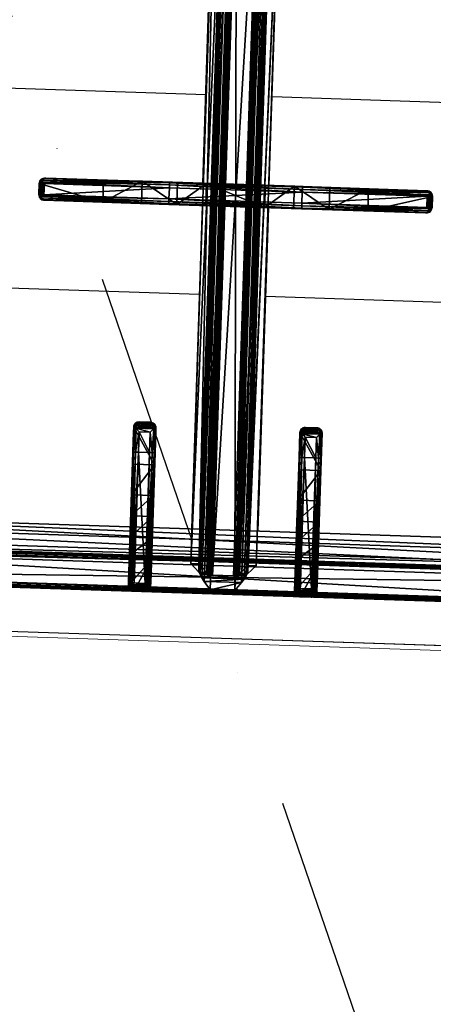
# Model space of a CAD drawing. Header units: millimetres. Extents: x 297264 to 416219, y -77299 to -23696.
# Tile 75 of 187: x 322751 to 322937, y -28784 to -28340. Entities that reach past the tile are written whole.
import ezdxf

# ---------------------------------------------------------------- set-up
doc = ezdxf.new("R2010")
doc.units = ezdxf.units.MM
doc.header["$LTSCALE"] = 2.5
doc.linetypes.add('CONTINUA', pattern=[0])
doc.linetypes.add('DASHDOTX2', pattern=[2, 1, -0.5, 0, -0.5])
doc.layers.add('CKD Equipments', color=252, linetype='Continuous', lineweight=0)
doc.layers.add('HATCH LIGHT', color=250, linetype='Continuous', lineweight=0)
for name, color, linetype in [('CKD-Hood', 1, 'Continuous'), ('IQ_200_3D', 1, 'Continuous'), ('IQ_204_2D', 7, 'CONTINUA'), ('IQ_204_3D', 7, 'Continuous')]:
    doc.layers.add(name, color=color, linetype=linetype)

# ---------------------------------------------------------------- blocks, each defined once
blk = doc.blocks.new('ELECTROLUX-MC7-TOPFYERBRURNERS4')
at = {"layer": 'IQ_200_3D', "invisible_edges": 5}
blk.add_3dface([(800, -80.5, 900), (779.66, -117.26, 900), (779.66, -619.74, 900), (800, -655, 900)], dxfattribs=at)
at = {"layer": 'IQ_204_2D'}
for p, q in [((780, -651.5), (780, -85.5)), ((602.5, -279.74), (597.5, -279.74)), ((597.5, -279.74), (597.5, -280.19)), ((602.5, -280.19), (602.5, -279.74)), ((595, -282.66), (595, -282.24)), ((595, -338.54), (595, -282.66)), ((602.5, -280.19), (597.5, -280.19)), ((602.5, -282.09), (597.5, -282.09)), ((597.5, -282.09), (597.5, -338.49)), ((602.5, -338.49), (602.5, -282.09)), ((605, -282.24), (605, -282.66)), ((605, -282.66), (605, -338.54)), ((703.52, -333.5), (703.52, -328.5)), ((703.52, -328.5), (705.63, -328.5)), ((705.63, -328.5), (705.63, -333.5)), ((708.09, -326), (705.96, -326)), ((717.19, -328.5), (707.98, -328.5)), ((707.98, -333.5), (707.98, -328.5)), ((708.09, -326), (717.24, -326)), ((717.19, -328.5), (717.19, -333.5)), ((778, -328.5), (717.19, -328.5)), ((717.24, -326), (777.53, -326)), ((778, -328.5), (778, -333.5)), ((780, -328.5), (780, -333.5)), ((780, -328.5), (780, -333.5)), ((705.63, -333.5), (703.52, -333.5)), ((705.96, -336), (708.09, -336)), ((707.98, -333.5), (717.19, -333.5)), ((717.24, -336), (708.09, -336)), ((717.19, -333.5), (778, -333.5)), ((777.53, -336), (717.24, -336)), ((595, -398.43), (595, -338.54)), ((597.5, -338.49), (597.5, -398.49)), ((602.5, -338.49), (597.5, -338.49)), ((602.5, -398.49), (602.5, -338.49)), ((605, -338.54), (605, -398.43)), ((595, -353.5), (448.98, -353.5)), ((605, -353.5), (751.02, -353.5)), ((595, -383.5), (448.98, -383.5)), ((605, -383.5), (751.02, -383.5)), ((595, -454.31), (595, -398.43)), ((597.5, -398.49), (597.5, -454.88)), ((602.5, -398.49), (597.5, -398.49)), ((602.5, -454.88), (602.5, -398.49)), ((605, -398.43), (605, -454.31)), ((703.52, -403.5), (703.52, -408.5)), ((705.63, -403.5), (703.52, -403.5)), ((705.63, -408.5), (705.63, -403.5)), ((705.96, -401), (708.09, -401)), ((707.98, -403.5), (717.19, -403.5)), ((707.98, -403.5), (707.98, -408.5)), ((717.24, -401), (708.09, -401)), ((717.19, -403.5), (778, -403.5)), ((717.19, -408.5), (717.19, -403.5)), ((777.53, -401), (717.24, -401)), ((778, -408.5), (778, -403.5)), ((780, -408.5), (780, -403.5)), ((780, -408.5), (780, -403.5)), ((703.52, -408.5), (705.63, -408.5)), ((717.19, -408.5), (707.98, -408.5)), ((778, -408.5), (717.19, -408.5)), ((708.09, -411), (705.96, -411)), ((708.09, -411), (717.24, -411)), ((717.24, -411), (777.53, -411)), ((595, -454.73), (595, -454.31)), ((603.11, -456.68), (596.89, -456.68)), ((602.5, -454.88), (597.5, -454.88)), ((602.5, -456.79), (597.5, -456.79)), ((597.5, -456.79), (597.5, -457.24)), ((602.5, -457.24), (597.5, -457.24)), ((602.5, -457.24), (602.5, -456.79)), ((605, -454.31), (605, -454.73))]:
    blk.add_line(p, q, dxfattribs=at)
blk.add_lwpolyline([(751.02, -112.48), (448.98, -112.48), (448.98, -624.52), (751.02, -624.52)], close=True, dxfattribs=at)
for points in [[(555, -353.5), (555, -222.25, -1), (645, -222.25), (645, -353.5)], [(645, -383.5), (645, -512.25, -1), (555, -512.25), (555, -383.5)]]:
    blk.add_lwpolyline(points, format="xyb", dxfattribs=at)
at = {"layer": 'IQ_204_2D', "extrusion": (0, 0, -1)}
for centre, major_axis, ratio, start_param, end_param in [((597.5, -282.24), (0, 2.5), 0.99863, 4.712389, 6.283185), ((602.5, -282.24), (0, 2.5), 0.99863, 0, 1.570796), ((597.5, -282.66), (2.5, 0), 0.951091, 3.141593, 4.055957), ((602.5, -282.66), (-2.5, 0), 0.951091, 2.227228, 3.141593), ((597.5, -338.54), (2.5, 0), 0.02182, 3.141593, 4.712389), ((602.5, -338.54), (2.5, 0), 0.02182, -1.570796, 0), ((597.5, -398.43), (-2.5, 0), 0.02182, 4.712389, 6.283185), ((602.5, -398.43), (-2.5, 0), 0.02182, 3.141593, 4.712389), ((708.09, -403.5), (1.92, 1.92), 0.8391, 4.014257, 4.690572), ((708.09, -403.5), (0, 2.5), 0.84544, -0.894481, 0), ((708.09, -403.5), (-2.5, 2.5), 0.02182, 4.734206, 5.410521), ((717.24, -403.5), (0, 2.5), 0.02182, 4.712389, 6.283185), ((777.53, -403.5), (0, 2.5), 0.948965, 0, 0.895145), ((708.09, -408.5), (-1.92, 1.92), 0.8391, 4.734206, 5.410521), ((708.09, -408.5), (2.5, 2.5), 0.02182, 4.014257, 4.690572), ((717.24, -408.5), (0, 2.5), 0.02182, 3.141593, 4.712389), ((708.09, -408.5), (0, 2.5), 0.84544, 3.141593, 4.036074), ((777.53, -408.5), (0, 2.5), 0.948965, 2.246448, 3.141593), ((597.5, -454.31), (2.5, 0), 0.951091, 2.227228, 3.141593), ((597.5, -454.73), (0, 2.5), 0.99863, 3.141593, 4.712389), ((597.5, -453.34), (0, 3.44), 0.725954, 3.141593, 3.386992), ((602.5, -454.73), (0, 2.5), 0.99863, 1.570796, 3.141593), ((602.5, -453.34), (0, 3.44), 0.725954, 2.896194, 3.141593), ((602.5, -454.31), (-2.5, 0), 0.951091, 3.141593, 4.055957)]:
    blk.add_ellipse(centre, major_axis=major_axis, ratio=ratio, start_param=start_param, end_param=end_param, dxfattribs=at)
at = {"layer": 'IQ_204_2D'}
for centre, major_axis, ratio, start_param, end_param in [((708.09, -328.5), (1.92, 1.92), 0.8391, 1.592613, 2.268928), ((708.09, -328.5), (0, 2.5), 0.84544, 0, 0.894481), ((708.09, -328.5), (-2.5, 2.5), 0.02182, 0.872665, 1.54898), ((717.24, -328.5), (0, 2.5), 0.02182, 0, 1.570796), ((777.53, -328.5), (0, 2.5), 0.948965, -0.895145, 0), ((708.09, -333.5), (-1.92, 1.92), 0.8391, 0.872665, 1.54898), ((708.09, -333.5), (2.5, 2.5), 0.02182, 1.592613, 2.268928), ((708.09, -333.5), (0, 2.5), 0.84544, 2.247111, 3.141593), ((717.24, -333.5), (0, 2.5), 0.02182, 1.570796, 3.141593), ((777.53, -333.5), (0, 2.5), 0.948965, 3.141593, 4.036737)]:
    blk.add_ellipse(centre, major_axis=major_axis, ratio=ratio, start_param=start_param, end_param=end_param, dxfattribs=at)
for points, knots in [([(597.5, -280.19), (597.36, -280.19), (597.21, -280.21), (596.91, -280.28), (596.75, -280.33), (596.38, -280.49), (596.17, -280.62), (595.97, -280.77)], [0, 0, 0, 0, 0.576945, 0.576945, 1.153889, 1.153889, 2.012527, 2.012527, 2.012527, 2.012527]), ([(595.97, -280.77), (596.08, -280.86), (596.19, -280.96), (596.41, -281.14), (596.52, -281.23), (596.74, -281.42), (596.85, -281.52), (597.06, -281.7), (597.16, -281.8), (597.3, -281.92), (597.35, -281.96), (597.41, -282.01), (597.43, -282.03), (597.45, -282.05), (597.46, -282.06), (597.48, -282.08), (597.48, -282.08), (597.49, -282.08), (597.49, -282.09), (597.49, -282.09), (597.49, -282.09), (597.5, -282.09), (597.5, -282.09), (597.5, -282.09), (597.5, -282.09), (597.5, -282.09), (597.5, -282.09), (597.5, -282.09)], [5.918216, 5.918216, 5.918216, 5.918216, 6.381677, 6.381677, 6.833246, 6.833246, 7.284815, 7.284815, 7.736384, 7.736384, 7.962168, 7.962168, 8.07506, 8.07506, 8.131506, 8.131506, 8.159729, 8.159729, 8.173841, 8.173841, 8.180897, 8.180897, 8.184425, 8.184425, 8.186189, 8.186189, 8.187953, 8.187953, 8.187953, 8.187953]), ([(604.03, -280.77), (603.83, -280.62), (603.62, -280.49), (603.25, -280.33), (603.09, -280.28), (602.79, -280.21), (602.64, -280.19), (602.5, -280.19)], [11.914764, 11.914764, 11.914764, 11.914764, 12.773402, 12.773402, 13.350347, 13.350347, 13.927292, 13.927292, 13.927292, 13.927292]), ([(602.5, -282.09), (602.5, -282.09), (602.5, -282.09), (602.5, -282.09), (602.5, -282.09), (602.5, -282.09), (602.5, -282.09), (602.51, -282.09), (602.51, -282.09), (602.51, -282.09), (602.51, -282.08), (602.52, -282.08), (602.52, -282.08), (602.54, -282.06), (602.55, -282.05), (602.57, -282.03), (602.59, -282.01), (602.65, -281.96), (602.7, -281.92), (602.84, -281.8), (602.94, -281.7), (603.15, -281.52), (603.26, -281.42), (603.48, -281.23), (603.59, -281.14), (603.81, -280.96), (603.92, -280.86), (604.03, -280.77)], [8.188469, 8.188469, 8.188469, 8.188469, 8.190233, 8.190233, 8.191997, 8.191997, 8.195525, 8.195525, 8.202581, 8.202581, 8.216692, 8.216692, 8.244915, 8.244915, 8.301361, 8.301361, 8.414254, 8.414254, 8.640038, 8.640038, 9.091607, 9.091607, 9.543176, 9.543176, 9.994745, 9.994745, 10.458205, 10.458205, 10.458205, 10.458205]), ([(705.96, -326), (705.81, -326), (705.65, -326.01), (705.34, -326.08), (705.18, -326.13), (704.88, -326.25), (704.74, -326.33), (704.47, -326.52), (704.35, -326.62), (704.13, -326.84), (704.03, -326.97), (703.85, -327.24), (703.77, -327.39), (703.65, -327.7), (703.6, -327.86), (703.54, -328.18), (703.52, -328.34), (703.52, -328.5)], [3.776921, 3.776921, 3.776921, 3.776921, 4.248957, 4.248957, 4.720993, 4.720993, 5.193029, 5.193029, 5.665065, 5.665065, 6.135831, 6.135831, 6.606596, 6.606596, 7.077361, 7.077361, 7.548126, 7.548126, 7.548126, 7.548126]), ([(779.38, -326.94), (779.21, -327.14), (779.01, -327.37), (778.67, -327.75), (778.53, -327.9), (778.26, -328.21), (778.13, -328.36), (778, -328.5)], [11.858599, 11.858599, 11.858599, 11.858599, 12.773425, 12.773425, 13.35037, 13.35037, 13.927314, 13.927314, 13.927314, 13.927314]), ([(780, -328.5), (779.99, -328.36), (779.97, -328.21), (779.91, -327.9), (779.86, -327.75), (779.69, -327.37), (779.55, -327.14), (779.38, -326.94)], [0, 0, 0, 0, 0.576945, 0.576945, 1.153889, 1.153889, 2.068716, 2.068716, 2.068716, 2.068716]), ([(703.52, -333.5), (703.52, -333.66), (703.54, -333.82), (703.6, -334.14), (703.65, -334.3), (703.77, -334.61), (703.85, -334.76), (704.03, -335.03), (704.13, -335.16), (704.35, -335.38), (704.47, -335.48), (704.74, -335.67), (704.88, -335.75), (705.18, -335.87), (705.34, -335.92), (705.65, -335.98), (705.81, -336), (705.96, -336)], [15.096253, 15.096253, 15.096253, 15.096253, 15.567018, 15.567018, 16.037783, 16.037783, 16.508548, 16.508548, 16.979314, 16.979314, 17.45135, 17.45135, 17.923386, 17.923386, 18.395422, 18.395422, 18.867458, 18.867458, 18.867458, 18.867458]), ([(778, -333.5), (778.13, -333.64), (778.26, -333.79), (778.53, -334.09), (778.67, -334.25), (779.01, -334.63), (779.21, -334.86), (779.38, -335.06)], [0, 0, 0, 0, 0.576945, 0.576945, 1.153889, 1.153889, 2.068716, 2.068716, 2.068716, 2.068716]), ([(779.38, -335.06), (779.55, -334.86), (779.69, -334.63), (779.86, -334.25), (779.91, -334.09), (779.97, -333.79), (779.99, -333.64), (780, -333.5)], [11.858599, 11.858599, 11.858599, 11.858599, 12.773425, 12.773425, 13.35037, 13.35037, 13.927314, 13.927314, 13.927314, 13.927314]), ([(703.52, -403.5), (703.52, -403.34), (703.54, -403.18), (703.6, -402.86), (703.65, -402.7), (703.77, -402.39), (703.85, -402.24), (704.03, -401.97), (704.13, -401.84), (704.35, -401.62), (704.47, -401.52), (704.74, -401.33), (704.88, -401.25), (705.18, -401.13), (705.34, -401.08), (705.65, -401.02), (705.81, -401), (705.96, -401)], [15.096253, 15.096253, 15.096253, 15.096253, 15.567018, 15.567018, 16.037783, 16.037783, 16.508548, 16.508548, 16.979314, 16.979314, 17.45135, 17.45135, 17.923386, 17.923386, 18.395422, 18.395422, 18.867458, 18.867458, 18.867458, 18.867458]), ([(778, -403.5), (778.13, -403.36), (778.26, -403.21), (778.53, -402.91), (778.67, -402.75), (779.01, -402.37), (779.21, -402.14), (779.38, -401.94)], [0, 0, 0, 0, 0.576945, 0.576945, 1.153889, 1.153889, 2.068716, 2.068716, 2.068716, 2.068716]), ([(779.38, -401.94), (779.55, -402.14), (779.69, -402.37), (779.86, -402.75), (779.91, -402.91), (779.97, -403.21), (779.99, -403.36), (780, -403.5)], [11.858599, 11.858599, 11.858599, 11.858599, 12.773425, 12.773425, 13.35037, 13.35037, 13.927314, 13.927314, 13.927314, 13.927314]), ([(705.96, -411), (705.81, -411), (705.65, -410.99), (705.34, -410.92), (705.18, -410.87), (704.88, -410.75), (704.74, -410.67), (704.47, -410.48), (704.35, -410.38), (704.13, -410.16), (704.03, -410.03), (703.85, -409.76), (703.77, -409.61), (703.65, -409.3), (703.6, -409.14), (703.54, -408.82), (703.52, -408.66), (703.52, -408.5)], [3.776921, 3.776921, 3.776921, 3.776921, 4.248957, 4.248957, 4.720993, 4.720993, 5.193029, 5.193029, 5.665065, 5.665065, 6.135831, 6.135831, 6.606596, 6.606596, 7.077361, 7.077361, 7.548126, 7.548126, 7.548126, 7.548126]), ([(779.38, -410.06), (779.21, -409.86), (779.01, -409.63), (778.67, -409.25), (778.53, -409.09), (778.26, -408.79), (778.13, -408.64), (778, -408.5)], [11.858599, 11.858599, 11.858599, 11.858599, 12.773425, 12.773425, 13.35037, 13.35037, 13.927314, 13.927314, 13.927314, 13.927314]), ([(780, -408.5), (779.99, -408.64), (779.97, -408.79), (779.91, -409.09), (779.86, -409.25), (779.69, -409.63), (779.55, -409.86), (779.38, -410.06)], [0, 0, 0, 0, 0.576945, 0.576945, 1.153889, 1.153889, 2.068716, 2.068716, 2.068716, 2.068716]), ([(597.5, -454.88), (597.5, -454.88), (597.5, -454.88), (597.5, -454.88), (597.5, -454.88), (597.5, -454.88), (597.5, -454.88), (597.49, -454.88), (597.49, -454.88), (597.49, -454.88), (597.49, -454.89), (597.48, -454.89), (597.48, -454.9), (597.46, -454.91), (597.45, -454.92), (597.43, -454.94), (597.41, -454.96), (597.35, -455.01), (597.3, -455.05), (597.16, -455.18), (597.06, -455.27), (596.85, -455.45), (596.74, -455.55), (596.52, -455.74), (596.41, -455.84), (596.19, -456.02), (596.08, -456.11), (595.97, -456.2)], [8.187953, 8.187953, 8.187953, 8.187953, 8.189716, 8.189716, 8.19148, 8.19148, 8.195008, 8.195008, 8.202064, 8.202064, 8.216176, 8.216176, 8.244399, 8.244399, 8.300845, 8.300845, 8.413737, 8.413737, 8.639521, 8.639521, 9.09109, 9.09109, 9.542659, 9.542659, 9.994228, 9.994228, 10.457689, 10.457689, 10.457689, 10.457689]), ([(595.97, -456.2), (596.17, -456.35), (596.38, -456.48), (596.7, -456.62), (596.8, -456.65), (596.89, -456.68)], [11.914787, 11.914787, 11.914787, 11.914787, 12.773425, 12.773425, 13.14212, 13.14212, 13.14212, 13.14212]), ([(604.03, -456.2), (603.92, -456.11), (603.81, -456.02), (603.59, -455.84), (603.48, -455.74), (603.26, -455.55), (603.15, -455.45), (602.94, -455.27), (602.84, -455.18), (602.7, -455.05), (602.65, -455.01), (602.59, -454.96), (602.57, -454.94), (602.55, -454.92), (602.54, -454.91), (602.52, -454.9), (602.52, -454.89), (602.51, -454.89), (602.51, -454.88), (602.51, -454.88), (602.51, -454.88), (602.5, -454.88), (602.5, -454.88), (602.5, -454.88), (602.5, -454.88), (602.5, -454.88), (602.5, -454.88), (602.5, -454.88)], [5.918733, 5.918733, 5.918733, 5.918733, 6.382193, 6.382193, 6.833762, 6.833762, 7.285331, 7.285331, 7.7369, 7.7369, 7.962685, 7.962685, 8.075577, 8.075577, 8.132023, 8.132023, 8.160246, 8.160246, 8.174358, 8.174358, 8.181413, 8.181413, 8.184941, 8.184941, 8.186705, 8.186705, 8.188469, 8.188469, 8.188469, 8.188469]), ([(603.11, -456.68), (603.2, -456.65), (603.3, -456.62), (603.62, -456.48), (603.83, -456.35), (604.03, -456.2)], [0.785194, 0.785194, 0.785194, 0.785194, 1.153889, 1.153889, 2.012527, 2.012527, 2.012527, 2.012527])]:
    blk.add_open_spline(points, degree=3, knots=knots, dxfattribs=at)
at = {"layer": 'IQ_204_3D'}
mesh = blk.add_polyface(dxfattribs=at)
corners = [(779.78, -85.71, 904.1), (780, -85.5, 900), (779.52, -84.72, 904.14), (779.73, -84.5, 900), (778, -83.5, 900), (778.78, -83.98, 904.14), (779, -83.77, 900), (777.79, -83.72, 904.1), (779.48, -85.71, 905.06), (779.29, -84.85, 905), (778.65, -85.21, 905.73), (778.76, -85.71, 905.75), (778.65, -84.21, 905), (777.79, -84.02, 905.06), (778.29, -84.85, 905.73), (777.79, -84.74, 905.75), (777.79, -85.71, 906), (422.21, -85.71, 906), (422.21, -84.74, 905.75), (422.21, -84.02, 905.06), (422.21, -83.72, 904.1), (422, -83.5, 900), (765.45, -638.95, 900), (422, -653.5, 900), (434.55, -638.95, 900), (765.45, -98.05, 900), (780, -651.5, 900), (434.55, -98.05, 900), (420, -85.5, 900), (421, -83.77, 900), (779.73, -652.5, 900), (779, -653.23, 900), (778, -653.5, 900), (420, -651.5, 900), (420.27, -652.5, 900), (421, -653.23, 900), (420.27, -84.5, 900), (421.22, -83.98, 904.14), (420.48, -84.72, 904.14), (420.22, -85.71, 904.1), (421.35, -84.21, 905), (421.71, -84.85, 905.73), (420.71, -84.85, 905), (420.52, -85.71, 905.06), (421.35, -85.21, 905.73), (421.24, -85.71, 905.75), (422.21, -651.29, 906), (421.24, -651.29, 905.75), (420.52, -651.29, 905.06), (420.22, -651.29, 904.1), (420.48, -652.28, 904.14), (421.22, -653.02, 904.14), (422.21, -653.28, 904.1), (420.71, -652.15, 905), (421.35, -651.79, 905.73), (421.35, -652.79, 905), (422.21, -652.98, 905.06), (421.71, -652.15, 905.73), (422.21, -652.26, 905.75), (435.55, -637.95, 899.73), (435.55, -99.05, 899.73), (436.28, -99.78, 899), (436.28, -637.22, 899), (438.88, -634.62, 902.5), (438.88, -102.38, 902.5), (436.31, -637.19, 905.06), (436.31, -99.81, 905.06), (432.81, -96.31, 906), (432.81, -640.69, 906), (448.98, -624.52, 885), (448.98, -112.48, 885), (444.36, -107.86, 885), (444.36, -629.14, 885), (777.79, -653.28, 904.1), (777.79, -652.98, 905.06), (777.79, -651.29, 906), (777.79, -652.26, 905.75), (763.72, -637.22, 899), (764.45, -637.95, 899.73), (764.45, -99.05, 899.73), (763.72, -99.78, 899), (767.19, -640.69, 906), (767.19, -96.31, 906), (778.78, -653.02, 904.14), (779.52, -652.28, 904.14), (779.78, -651.29, 904.1), (778.65, -652.79, 905), (778.29, -652.15, 905.73), (779.29, -652.15, 905), (779.48, -651.29, 905.06), (778.65, -651.79, 905.73), (778.76, -651.29, 905.75), (761.12, -634.62, 902.5), (751.02, -624.52, 885), (763.69, -637.19, 905.06), (755.64, -629.14, 885), (755.64, -107.86, 885), (751.02, -112.48, 885), (761.12, -102.38, 902.5), (763.69, -99.81, 905.06)]
mesh.append_faces([[corners[k] for k in face] for face in [(16, 10, 14), (17, 41, 44), (46, 54, 57), (75, 87, 90)]])
mesh.append_faces([[corners[k] for k in face] for face in [(4, 5, 6), (8, 10, 11), (16, 11, 10), (15, 16, 14), (7, 19, 13), (13, 18, 15), (28, 38, 36), (19, 41, 18), (17, 18, 41), (45, 17, 44), (39, 48, 43), (43, 47, 45), (23, 51, 35), (48, 54, 47), (46, 47, 54), (58, 46, 57), (52, 74, 56), (76, 56, 74), (26, 84, 30), (74, 87, 76), (85, 88, 84), (88, 87, 86), (75, 76, 87), (91, 75, 90), (85, 8, 89), (11, 89, 8)]], dxfattribs={"vtx0": -1})
mesh.append_faces([[corners[k] for k in face] for face in [(16, 15, 17), (22, 23, 24), (25, 26, 22), (27, 21, 25), (21, 28, 29), (6, 1, 4), (4, 25, 21), (24, 28, 27), (35, 33, 23), (26, 25, 1), (23, 22, 32), (17, 45, 46), (75, 81, 46), (81, 16, 82), (46, 67, 17), (17, 82, 16), (93, 72, 69), (72, 93, 95), (70, 71, 97), (97, 95, 93)]], dxfattribs={"vtx0": -1, "vtx1": -1})
mesh.append_faces([[corners[k] for k in face] for face in [(21, 27, 28), (4, 1, 25), (26, 32, 22), (24, 23, 33)]], dxfattribs={"vtx0": -1, "vtx1": -1, "vtx2": -1})
mesh.append_faces([[corners[k] for k in face] for face in [(17, 15, 18), (24, 33, 28), (46, 45, 47), (75, 58, 76), (16, 91, 11)]], dxfattribs={"vtx0": -1, "vtx2": -1})
mesh.append_faces([[corners[k] for k in face] for face in [(0, 1, 2), (5, 2, 6), (8, 0, 9), (5, 12, 2), (5, 7, 12), (12, 13, 14), (12, 14, 9), (2, 9, 0), (10, 9, 14), (19, 18, 13), (4, 21, 7), (30, 31, 26), (34, 33, 35), (20, 21, 37), (38, 37, 36), (19, 20, 40), (38, 42, 37), (38, 39, 42), (42, 43, 44), (42, 44, 40), (37, 40, 20), (41, 40, 44), (48, 47, 43), (28, 33, 39), (49, 33, 50), (51, 50, 35), (48, 49, 53), (51, 55, 50), (51, 52, 55), (55, 56, 57), (55, 57, 53), (50, 53, 49), (54, 53, 57), (24, 27, 59), (61, 62, 60), (63, 64, 65), (67, 68, 66), (69, 70, 63), (61, 71, 62), (73, 74, 52), (58, 56, 76), (32, 73, 23), (62, 77, 59), (22, 24, 78), (27, 25, 60), (80, 61, 79), (73, 32, 83), (84, 83, 30), (74, 73, 86), (88, 89, 90), (88, 86, 84), (83, 84, 86), (92, 93, 63), (68, 81, 65), (92, 63, 94), (72, 95, 62), (95, 96, 77), (98, 97, 92), (81, 82, 94), (98, 92, 99), (77, 80, 78), (25, 22, 79), (0, 8, 85), (91, 89, 11), (80, 96, 61), (70, 97, 64), (64, 98, 66), (82, 67, 99), (1, 0, 26)]], dxfattribs={"vtx1": -1})
mesh.append_faces([[corners[k] for k in face] for face in [(31, 32, 26), (75, 46, 58), (75, 16, 81), (81, 68, 46), (68, 67, 46), (67, 82, 17), (70, 69, 71), (72, 71, 69), (71, 96, 97), (96, 95, 97), (16, 75, 91)]], dxfattribs={"vtx1": -1, "vtx2": -1})
mesh.append_faces([[corners[k] for k in face] for face in [(1, 3, 2), (4, 7, 5), (2, 3, 6), (8, 9, 10), (7, 13, 12), (12, 9, 2), (13, 15, 14), (7, 20, 19), (21, 20, 7), (6, 3, 1), (28, 36, 29), (21, 29, 37), (28, 39, 38), (37, 29, 36), (19, 40, 41), (39, 43, 42), (42, 40, 37), (43, 45, 44), (39, 49, 48), (33, 49, 39), (33, 34, 50), (23, 52, 51), (50, 34, 35), (48, 53, 54), (52, 56, 55), (55, 53, 50), (56, 58, 57), (27, 60, 59), (62, 59, 60), (64, 66, 65), (68, 65, 66), (70, 64, 63), (71, 72, 62), (73, 52, 23), (77, 78, 59), (24, 59, 78), (25, 79, 60), (61, 60, 79), (32, 31, 83), (26, 85, 84), (83, 31, 30), (74, 86, 87), (73, 83, 86), (85, 89, 88), (88, 90, 87), (89, 91, 90), (93, 69, 63), (81, 94, 65), (63, 65, 94), (95, 77, 62), (96, 80, 77), (97, 93, 92), (82, 99, 94), (92, 94, 99), (80, 79, 78), (22, 78, 79), (96, 71, 61), (97, 98, 64), (98, 99, 66), (67, 66, 99), (0, 85, 26)]], dxfattribs={"vtx2": -1})
mesh = blk.add_polyface(dxfattribs=at)
corners = [(595, -454.73, 922), (595.33, -455.98, 922), (595, -454.31, 930.01), (596.25, -456.9, 922), (595.97, -456.2, 931.91), (596.89, -456.68, 931.13), (597.5, -456.79, 930.59), (597.35, -456.78, 930.62), (597.5, -457.24, 922), (597.19, -456.76, 930.72), (595.26, -455.36, 931.06), (602.5, -456.79, 930.59), (602.5, -457.24, 922), (595, -428.3, 922), (605, -428.3, 922), (604.67, -455.98, 922), (603.75, -456.9, 922), (605, -454.73, 922), (595, -398.43, 932.5), (595, -338.54, 932.5), (595, -326.18, 919.39), (595, -308.67, 922), (595, -282.24, 922), (595, -282.66, 930.01), (595, -342.16, 911.79), (595, -394.81, 911.79), (595, -355.23, 899.85), (595, -381.74, 899.85), (595, -410.79, 919.39), (596.72, -280.35, 931.28), (596.25, -280.07, 922), (595.97, -280.77, 931.91), (597.5, -280.19, 930.59), (597.5, -279.74, 922), (595.33, -280.99, 922), (595.26, -281.61, 931.06), (595.33, -338.51, 933.75), (596.25, -338.49, 934.67), (596.79, -281.47, 932.35), (597.49, -282.09, 932.48), (597.5, -338.49, 935), (597.47, -282.07, 932.48), (597.43, -282.03, 932.48), (597.35, -281.97, 932.47), (597.18, -281.81, 932.45), (602.5, -279.74, 922), (605, -308.67, 922), (605, -282.24, 922), (604.67, -280.99, 922), (603.75, -280.07, 922), (595.33, -398.46, 933.75), (597.5, -398.49, 935), (596.25, -398.48, 934.67), (596.79, -455.5, 932.35), (597.18, -455.16, 932.45), (597.35, -455.01, 932.47), (597.43, -454.94, 932.48), (597.47, -454.9, 932.48), (597.5, -454.88, 932.48), (602.51, -282.09, 932.48), (602.5, -338.49, 935), (602.5, -398.49, 935), (602.51, -454.88, 932.48), (604.03, -456.2, 931.91), (603.11, -456.68, 931.13), (603.21, -455.5, 932.35), (602.82, -455.16, 932.45), (602.65, -455.01, 932.47), (602.57, -454.94, 932.48), (602.53, -454.91, 932.48), (602.65, -456.78, 930.62), (602.81, -456.76, 930.72), (604.74, -455.36, 931.06), (605, -454.31, 930.01), (604.67, -398.46, 933.75), (605, -398.43, 932.5), (603.75, -398.48, 934.67), (605, -394.81, 911.79), (605, -326.18, 919.39), (605, -410.79, 919.39), (605, -342.16, 911.79), (605, -355.23, 899.85), (605, -381.74, 899.85), (605, -338.54, 932.5), (605, -282.66, 930.01), (604.03, -280.77, 931.91), (603.28, -280.35, 931.28), (602.5, -280.19, 930.59), (604.74, -281.61, 931.06), (604.67, -338.51, 933.75), (603.21, -281.47, 932.35), (603.75, -338.49, 934.67), (602.82, -281.81, 932.45), (602.65, -281.97, 932.47), (602.57, -282.03, 932.48), (602.53, -282.07, 932.48)]
mesh.append_faces([[corners[k] for k in face] for face in [(3, 4, 1), (4, 3, 5), (4, 10, 1), (29, 30, 31), (32, 33, 29), (33, 30, 29), (30, 34, 31), (31, 34, 35), (35, 36, 31), (31, 37, 38), (53, 52, 4), (4, 50, 10), (64, 16, 63), (72, 63, 15), (15, 63, 16), (72, 74, 63), (63, 76, 65), (49, 85, 48), (85, 49, 86), (87, 86, 45), (45, 86, 49), (85, 88, 48), (90, 91, 85), (85, 89, 88)]])
mesh.append_faces([[corners[k] for k in face] for face in [(8, 5, 3), (22, 35, 34), (36, 37, 31), (52, 50, 4), (5, 63, 4), (17, 72, 15), (74, 76, 63), (91, 89, 85)]], dxfattribs={"vtx0": -1})
mesh.append_faces([[corners[k] for k in face] for face in [(6, 8, 11), (3, 0, 8), (8, 14, 12), (17, 12, 14), (19, 20, 18), (20, 19, 21), (23, 21, 19), (24, 25, 20), (13, 18, 28), (45, 46, 33), (46, 45, 47), (49, 47, 45), (18, 50, 19), (37, 36, 52), (64, 9, 71), (73, 14, 75), (77, 78, 79), (78, 77, 80), (82, 80, 77), (46, 83, 78), (83, 89, 75), (76, 74, 91), (43, 93, 44)]], dxfattribs={"vtx0": -1, "vtx1": -1})
mesh.append_faces([[corners[k] for k in face] for face in [(20, 28, 18), (39, 41, 40), (41, 42, 40), (42, 43, 40), (55, 56, 51), (56, 57, 51), (57, 58, 51), (39, 40, 59), (40, 60, 59), (51, 58, 61), (58, 62, 61), (68, 56, 67), (56, 68, 57), (62, 57, 69), (57, 62, 58), (69, 57, 68), (56, 55, 67), (11, 71, 9), (62, 69, 61), (69, 68, 61), (68, 67, 61), (75, 79, 78), (93, 94, 60), (94, 95, 60), (95, 59, 60), (93, 43, 94), (41, 95, 42), (95, 41, 59), (39, 59, 41), (95, 94, 42), (42, 94, 43)]], dxfattribs={"vtx0": -1, "vtx1": -1, "vtx2": -1})
mesh.append_faces([[corners[k] for k in face] for face in [(19, 36, 35), (40, 38, 37), (19, 50, 36), (51, 37, 52), (52, 36, 50), (18, 10, 50), (51, 61, 60), (75, 74, 72), (61, 65, 76), (83, 88, 89), (75, 89, 74), (60, 76, 91), (91, 74, 89)]], dxfattribs={"vtx0": -1, "vtx2": -1})
mesh.append_faces([[corners[k] for k in face] for face in [(0, 1, 2), (9, 5, 8), (10, 2, 1), (15, 16, 17), (0, 2, 13), (22, 21, 23), (26, 27, 24), (23, 35, 22), (23, 19, 35), (44, 38, 40), (34, 30, 22), (48, 47, 49), (2, 10, 18), (54, 55, 51), (63, 65, 4), (66, 54, 65), (66, 67, 54), (53, 4, 65), (5, 9, 64), (7, 6, 9), (70, 71, 11), (71, 12, 64), (71, 70, 12), (73, 75, 72), (66, 65, 61), (17, 14, 73), (81, 80, 82), (47, 84, 46), (47, 48, 84), (88, 84, 48), (84, 88, 83), (92, 93, 60), (32, 29, 87), (31, 85, 29), (85, 31, 90), (92, 90, 44), (86, 87, 29), (33, 32, 45), (21, 46, 20), (81, 26, 80), (24, 20, 80), (81, 82, 26), (27, 82, 25), (14, 13, 79), (28, 25, 79)]], dxfattribs={"vtx1": -1})
mesh.append_faces([[corners[k] for k in face] for face in [(6, 7, 8), (8, 12, 11), (0, 13, 8), (13, 14, 8), (16, 12, 17), (2, 18, 13), (27, 25, 24), (25, 28, 20), (30, 33, 22), (46, 21, 33), (21, 22, 33), (51, 40, 37), (52, 53, 51), (40, 51, 60), (55, 54, 67), (6, 11, 9), (70, 11, 12), (84, 83, 46), (83, 75, 78), (14, 79, 75), (91, 90, 60), (60, 61, 76)]], dxfattribs={"vtx1": -1, "vtx2": -1})
mesh.append_faces([[corners[k] for k in face] for face in [(7, 9, 8), (3, 1, 0), (43, 44, 40), (53, 54, 51), (5, 64, 63), (54, 53, 65), (12, 16, 64), (17, 73, 72), (67, 66, 61), (90, 92, 60), (31, 38, 90), (93, 92, 44), (85, 86, 29), (90, 38, 44), (32, 87, 45), (46, 78, 20), (26, 24, 80), (20, 78, 80), (82, 27, 26), (82, 77, 25), (13, 28, 79), (25, 77, 79)]], dxfattribs={"vtx2": -1})
mesh = blk.add_polyface(dxfattribs=at)
corners = [(707.98, -333.5, 934.6), (706.44, -326.93, 933.98), (706.44, -335.06, 933.98), (707.98, -328.5, 934.6), (705.63, -328.5, 932.53), (705.63, -333.5, 932.53), (703.71, -334.46, 920.55), (703.52, -333.5, 920.59), (704.24, -335.27, 920.43), (707.18, -335.75, 933.14), (705.96, -336, 920), (708.09, -336, 932.1), (705.03, -335.81, 920.24), (703.52, -328.5, 920.59), (703.71, -327.54, 920.55), (707.18, -326.25, 933.14), (704.24, -326.73, 920.43), (705.03, -326.19, 920.24), (705.96, -326, 920), (708.09, -326, 932.1), (717.24, -336, 932.5), (722.73, -336, 912.68), (775.79, -336, 932.5), (746.02, -336, 885), (763.72, -336, 899), (736.51, -336, 900.63), (755.64, -336, 885), (764.17, -336, 899.53), (764.77, -336, 899.88), (777.5, -336, 900), (765.45, -336, 900), (722.73, -326, 912.68), (746.02, -326, 885), (736.51, -326, 900.63), (717.24, -326, 932.5), (777.5, -326, 900), (765.45, -326, 900), (775.79, -326, 932.5), (764.77, -326, 899.88), (764.17, -326, 899.53), (755.64, -326, 885), (763.72, -326, 899), (778.27, -328.5, 933.1), (780, -328.5, 900), (778.1, -327.7, 933.81), (778.75, -326.33, 900), (777.64, -326.94, 934.45), (779.66, -327.25, 900), (776.82, -326.25, 933.58), (780, -333.5, 900), (778.27, -333.5, 933.1), (779.66, -334.75, 900), (778.75, -335.66, 900), (717.19, -327.25, 934.67), (717.19, -328.5, 935), (717.21, -326.33, 933.75), (776.98, -327.7, 934.87), (776.27, -328.5, 935), (717.19, -333.5, 935), (776.27, -333.5, 935), (777.64, -335.06, 934.45), (776.98, -334.3, 934.87), (778.1, -334.3, 933.81), (776.82, -335.75, 933.58), (717.21, -335.66, 933.75), (717.19, -334.75, 934.67)]
mesh.append_faces([[corners[k] for k in face] for face in [(5, 6, 2), (5, 7, 6), (6, 8, 2), (13, 4, 14), (16, 14, 1), (1, 14, 4), (42, 43, 44), (45, 46, 47), (46, 45, 48), (46, 44, 47), (44, 43, 47), (1, 55, 15), (48, 55, 46), (46, 53, 56), (57, 56, 54), (50, 62, 49), (49, 62, 51), (63, 52, 60), (52, 51, 60), (60, 51, 62), (61, 65, 60), (59, 58, 61), (60, 64, 63), (9, 64, 2)]])
mesh.append_faces([[corners[k] for k in face] for face in [(0, 1, 2), (15, 16, 1), (16, 15, 17), (19, 17, 15), (32, 25, 33), (35, 48, 45), (35, 30, 36), (3, 53, 1), (53, 55, 1), (55, 53, 46), (58, 65, 61), (65, 64, 60), (64, 65, 2), (65, 0, 2)]], dxfattribs={"vtx0": -1})
mesh.append_faces([[corners[k] for k in face] for face in [(20, 21, 22), (23, 24, 25), (25, 22, 21), (30, 22, 28), (12, 17, 10), (17, 12, 16), (6, 14, 8), (8, 16, 12), (18, 34, 31), (37, 31, 34), (51, 29, 49), (49, 30, 43)]], dxfattribs={"vtx0": -1, "vtx1": -1})
mesh.append_faces([[corners[k] for k in face] for face in [(25, 28, 22), (37, 38, 33), (35, 43, 30)]], dxfattribs={"vtx0": -1, "vtx1": -1, "vtx2": -1})
mesh.append_faces([[corners[k] for k in face] for face in [(37, 33, 31), (33, 39, 41), (34, 15, 55), (34, 55, 48), (58, 54, 3), (54, 58, 59), (20, 63, 64), (20, 64, 9)]], dxfattribs={"vtx0": -1, "vtx2": -1})
mesh.append_faces([[corners[k] for k in face] for face in [(1, 4, 2), (2, 8, 9), (10, 11, 12), (12, 9, 8), (4, 13, 5), (18, 17, 19), (11, 10, 20), (29, 22, 30), (7, 13, 6), (10, 18, 21), (25, 21, 33), (19, 34, 18), (35, 36, 37), (40, 32, 41), (37, 48, 35), (43, 42, 49), (45, 47, 35), (19, 15, 34), (37, 34, 48), (0, 58, 3), (57, 54, 59), (42, 44, 50), (46, 60, 44), (60, 46, 61), (59, 61, 57), (62, 50, 44), (22, 29, 63), (22, 63, 20), (11, 20, 9), (26, 23, 40), (24, 26, 41), (36, 30, 38), (24, 41, 27), (39, 38, 27)]], dxfattribs={"vtx1": -1})
mesh.append_faces([[corners[k] for k in face] for face in [(10, 21, 20), (24, 27, 25), (27, 28, 25), (13, 14, 6), (14, 16, 8), (36, 38, 37), (38, 39, 33), (32, 33, 41), (47, 43, 35), (29, 30, 49), (3, 54, 53), (58, 0, 65)]], dxfattribs={"vtx1": -1, "vtx2": -1})
mesh.append_faces([[corners[k] for k in face] for face in [(0, 3, 1), (4, 5, 2), (11, 9, 12), (13, 7, 5), (23, 26, 24), (17, 18, 10), (18, 31, 21), (32, 23, 25), (21, 31, 33), (42, 50, 49), (51, 52, 29), (54, 56, 53), (46, 56, 61), (60, 62, 44), (61, 56, 57), (29, 52, 63), (23, 32, 40), (26, 40, 41), (30, 28, 38), (41, 39, 27), (38, 28, 27)]], dxfattribs={"vtx2": -1})
mesh = blk.add_polyface(dxfattribs=at)
corners = [(433.32, -379.61, 880), (766.68, -379.61, 880), (433.32, -383.23, 880), (766.68, -383.23, 880), (433.32, -353.77, 880), (766.68, -353.77, 880), (433.32, -357.39, 880), (766.68, -357.39, 880), (770.45, -357.54, 894.07), (429.55, -357.54, 894.07), (770.7, -357.75, 894.84), (428.97, -357.94, 895.59), (771.03, -357.94, 895.59), (429.3, -357.75, 894.84), (428.57, -358.13, 896.29), (771.43, -358.13, 896.29), (429.55, -361.16, 894.07), (770.45, -375.84, 894.07), (429.55, -375.84, 894.07), (770.5, -375.79, 894.26), (429.44, -375.74, 894.46), (770.56, -375.74, 894.46), (429.5, -375.79, 894.26), (429.37, -375.68, 894.65), (770.63, -375.68, 894.65), (429.55, -379.46, 894.07), (421.82, -362.96, 900), (425.49, -360.12, 899.11), (421.82, -374.04, 900), (425.49, -376.88, 899.11), (428.44, -363.73, 896.5), (427.13, -358.95, 897.99), (428.77, -362.18, 895.96), (429.07, -361.65, 895.39), (429.44, -361.26, 894.46), (429.5, -361.21, 894.26), (429.37, -361.32, 894.65), (428.53, -362.91, 896.36), (428.44, -373.27, 896.5), (428.53, -374.09, 896.36), (428.57, -378.87, 896.29), (428.77, -374.82, 895.96), (428.97, -379.06, 895.59), (429.3, -379.25, 894.84), (429.07, -375.35, 895.39), (427.13, -378.05, 897.99), (778.18, -362.96, 900), (774.51, -360.12, 899.11), (772.87, -358.95, 897.99), (770.45, -361.16, 894.07), (770.56, -361.26, 894.46), (770.5, -361.21, 894.26), (770.63, -361.32, 894.65), (770.93, -361.65, 895.39), (771.23, -362.18, 895.96), (771.47, -362.91, 896.36), (771.56, -363.73, 896.5), (771.56, -373.27, 896.5), (771.47, -374.09, 896.36), (770.93, -375.35, 895.39), (771.23, -374.82, 895.96), (770.45, -379.46, 894.07), (771.03, -379.06, 895.59), (770.7, -379.25, 894.84), (771.43, -378.87, 896.29), (772.87, -378.05, 897.99), (778.18, -374.04, 900), (774.51, -376.88, 899.11)]
mesh.append_faces([[corners[k] for k in face] for face in [(28, 27, 29), (39, 40, 38), (29, 31, 45), (26, 47, 27), (15, 31, 48), (48, 27, 47), (32, 55, 37), (56, 37, 55), (38, 58, 39), (60, 39, 58), (40, 65, 45), (66, 29, 67), (67, 45, 65), (48, 56, 15), (46, 67, 47), (47, 65, 48)]], dxfattribs={"vtx0": -1})
mesh.append_faces([[corners[k] for k in face] for face in [(8, 9, 10), (11, 12, 13), (13, 10, 9), (17, 18, 19), (20, 21, 22), (22, 19, 18), (11, 32, 14), (32, 11, 33), (9, 34, 13), (13, 33, 11), (40, 41, 42), (23, 43, 44), (43, 20, 25), (18, 25, 22), (22, 25, 20), (44, 42, 41), (6, 49, 16), (50, 35, 51), (35, 50, 34), (52, 34, 50), (51, 16, 49), (2, 61, 25), (62, 43, 63), (43, 62, 42), (64, 42, 62), (63, 25, 61), (56, 65, 57), (62, 60, 64), (60, 62, 59), (61, 21, 63), (63, 59, 62), (15, 54, 12), (52, 10, 53), (10, 50, 8), (49, 8, 51), (51, 8, 50), (53, 12, 54)]], dxfattribs={"vtx0": -1, "vtx1": -1})
mesh.append_faces([[corners[k] for k in face] for face in [(25, 18, 0), (38, 45, 31), (56, 48, 65), (8, 49, 7)]], dxfattribs={"vtx0": -1, "vtx2": -1})
mesh.append_faces([[corners[k] for k in face] for face in [(0, 1, 2), (4, 5, 6), (5, 4, 8), (14, 15, 11), (4, 6, 9), (1, 0, 17), (23, 24, 20), (2, 25, 0), (26, 27, 28), (14, 30, 31), (40, 45, 38), (27, 31, 29), (46, 47, 26), (31, 27, 48), (7, 49, 6), (36, 34, 52), (52, 53, 36), (54, 32, 53), (54, 55, 32), (30, 37, 56), (33, 36, 53), (57, 38, 56), (57, 58, 38), (59, 44, 60), (59, 24, 44), (41, 39, 60), (3, 61, 2), (40, 42, 64), (64, 65, 40), (29, 45, 67), (46, 26, 66), (67, 65, 47), (56, 55, 15), (5, 8, 7), (3, 1, 61)]], dxfattribs={"vtx1": -1})
mesh.append_faces([[corners[k] for k in face] for face in [(4, 9, 8), (15, 12, 11), (12, 10, 13), (6, 16, 9), (0, 18, 17), (24, 21, 20), (21, 19, 22), (16, 35, 9), (35, 34, 9), (34, 36, 13), (36, 33, 13), (32, 37, 14), (30, 38, 31), (39, 41, 40), (23, 20, 43), (43, 42, 44), (35, 16, 51), (43, 25, 63), (17, 19, 61), (19, 21, 61), (21, 24, 63), (24, 59, 63), (60, 58, 64), (55, 54, 15), (52, 50, 10), (10, 12, 53), (1, 17, 61)]], dxfattribs={"vtx1": -1, "vtx2": -1})
mesh.append_faces([[corners[k] for k in face] for face in [(1, 3, 2), (5, 7, 6), (37, 30, 14), (15, 14, 31), (32, 33, 53), (38, 30, 56), (24, 23, 44), (44, 41, 60), (66, 28, 29), (26, 28, 66), (46, 66, 67), (65, 64, 57), (58, 57, 64)]], dxfattribs={"vtx2": -1})
mesh = blk.add_polyface(dxfattribs=at)
corners = [(707.98, -408.5, 934.6), (706.44, -401.94, 933.98), (706.44, -410.07, 933.98), (707.98, -403.5, 934.6), (705.63, -403.5, 932.53), (705.63, -408.5, 932.53), (703.71, -409.46, 920.55), (703.52, -408.5, 920.59), (704.24, -410.27, 920.43), (707.18, -410.75, 933.14), (705.96, -411, 920), (708.09, -411, 932.1), (705.03, -410.81, 920.24), (703.52, -403.5, 920.59), (703.71, -402.54, 920.55), (707.18, -401.25, 933.14), (704.24, -401.73, 920.43), (705.03, -401.19, 920.24), (705.96, -401, 920), (708.09, -401, 932.1), (717.24, -411, 932.5), (722.73, -411, 912.68), (775.79, -411, 932.5), (746.02, -411, 885), (763.72, -411, 899), (736.51, -411, 900.63), (755.64, -411, 885), (764.17, -411, 899.53), (764.77, -411, 899.88), (777.5, -411, 900), (765.45, -411, 900), (722.73, -401, 912.68), (746.02, -401, 885), (736.51, -401, 900.63), (717.24, -401, 932.5), (777.5, -401, 900), (765.45, -401, 900), (775.79, -401, 932.5), (764.77, -401, 899.88), (764.17, -401, 899.53), (755.64, -401, 885), (763.72, -401, 899), (778.27, -403.5, 933.1), (780, -403.5, 900), (778.1, -402.7, 933.81), (778.75, -401.34, 900), (777.64, -401.94, 934.45), (779.66, -402.25, 900), (776.82, -401.25, 933.58), (780, -408.5, 900), (778.27, -408.5, 933.1), (779.66, -409.75, 900), (778.75, -410.67, 900), (717.19, -402.25, 934.67), (717.19, -403.5, 935), (717.21, -401.34, 933.75), (776.98, -402.7, 934.87), (776.27, -403.5, 935), (717.19, -408.5, 935), (776.27, -408.5, 935), (777.64, -410.06, 934.45), (776.98, -409.3, 934.87), (778.1, -409.3, 933.81), (776.82, -410.75, 933.58), (717.21, -410.67, 933.75), (717.19, -409.75, 934.67)]
mesh.append_faces([[corners[k] for k in face] for face in [(5, 6, 2), (5, 7, 6), (6, 8, 2), (13, 4, 14), (16, 14, 1), (1, 14, 4), (42, 43, 44), (45, 46, 47), (46, 45, 48), (46, 44, 47), (44, 43, 47), (1, 55, 15), (48, 55, 46), (46, 53, 56), (57, 56, 54), (50, 62, 49), (49, 62, 51), (63, 52, 60), (52, 51, 60), (60, 51, 62), (61, 65, 60), (59, 58, 61), (60, 64, 63), (9, 64, 2)]])
mesh.append_faces([[corners[k] for k in face] for face in [(0, 1, 2), (15, 16, 1), (16, 15, 17), (19, 17, 15), (32, 25, 33), (35, 48, 45), (35, 30, 36), (3, 53, 1), (53, 55, 1), (55, 53, 46), (58, 65, 61), (65, 64, 60), (64, 65, 2), (65, 0, 2)]], dxfattribs={"vtx0": -1})
mesh.append_faces([[corners[k] for k in face] for face in [(20, 21, 22), (23, 24, 25), (25, 22, 21), (30, 22, 28), (12, 17, 10), (17, 12, 16), (6, 14, 8), (8, 16, 12), (18, 34, 31), (37, 31, 34), (51, 29, 49), (49, 30, 43)]], dxfattribs={"vtx0": -1, "vtx1": -1})
mesh.append_faces([[corners[k] for k in face] for face in [(25, 28, 22), (37, 38, 33), (35, 43, 30)]], dxfattribs={"vtx0": -1, "vtx1": -1, "vtx2": -1})
mesh.append_faces([[corners[k] for k in face] for face in [(37, 33, 31), (33, 39, 41), (34, 15, 55), (34, 55, 48), (58, 54, 3), (54, 58, 59), (20, 63, 64), (20, 64, 9)]], dxfattribs={"vtx0": -1, "vtx2": -1})
mesh.append_faces([[corners[k] for k in face] for face in [(1, 4, 2), (2, 8, 9), (10, 11, 12), (12, 9, 8), (4, 13, 5), (18, 17, 19), (11, 10, 20), (29, 22, 30), (7, 13, 6), (10, 18, 21), (25, 21, 33), (19, 34, 18), (35, 36, 37), (40, 32, 41), (37, 48, 35), (43, 42, 49), (45, 47, 35), (19, 15, 34), (37, 34, 48), (0, 58, 3), (57, 54, 59), (42, 44, 50), (46, 60, 44), (60, 46, 61), (59, 61, 57), (62, 50, 44), (22, 29, 63), (22, 63, 20), (11, 20, 9), (26, 23, 40), (24, 26, 41), (36, 30, 38), (24, 41, 27), (39, 38, 27)]], dxfattribs={"vtx1": -1})
mesh.append_faces([[corners[k] for k in face] for face in [(10, 21, 20), (24, 27, 25), (27, 28, 25), (13, 14, 6), (14, 16, 8), (36, 38, 37), (38, 39, 33), (32, 33, 41), (47, 43, 35), (29, 30, 49), (3, 54, 53), (58, 0, 65)]], dxfattribs={"vtx1": -1, "vtx2": -1})
mesh.append_faces([[corners[k] for k in face] for face in [(0, 3, 1), (4, 5, 2), (11, 9, 12), (13, 7, 5), (23, 26, 24), (17, 18, 10), (18, 31, 21), (32, 23, 25), (21, 31, 33), (42, 50, 49), (51, 52, 29), (54, 56, 53), (46, 56, 61), (60, 62, 44), (61, 56, 57), (29, 52, 63), (23, 32, 40), (26, 40, 41), (30, 28, 38), (41, 39, 27), (38, 28, 27)]], dxfattribs={"vtx2": -1})

msp = doc.modelspace()

# ---------------------------------------------------------------- hatches: boundary and pattern name
at = {"layer": 'HATCH LIGHT', "true_color": 0x636466}
h = msp.add_hatch(dxfattribs=at)
h.set_pattern_fill('ANSI32', color=251, scale=6)
h.set_pattern_definition([(45, (257511.52, -46725.026), (-40.411153, 40.411153), []), (45, (257538.46, -46725.026), (-40.411153, 40.411153), [])])
h.paths.add_polyline_path([(334654.36, -32589.97), (334460.42, -32638.82), (334641.96, -33359.69), (322089.31, -33359.58, -0.000263), (322074.78, -33559.58), (334898.57, -33559.7)])
h.paths.add_polyline_path([(322503.25, -25157.06), (322303.17, -25157.06, -0.011972), (321821.95, -34256.03), (322022.54, -34256.03, 0.01196)])
h.paths.add_polyline_path([(322486.88, -25697.6), (332165.82, -26046.56, 0.003501), (332659.89, -26800.64), (332827.52, -26691.53), (332277.41, -25850.46), (322493.11, -25497.7, -0.000262)])
h = msp.add_hatch(dxfattribs=at)
h.set_pattern_fill('ANSI37', color=251, scale=8)
h.set_pattern_definition([(45, (257511.52, -46725.026), (-17.960512, 17.960512), []), (135, (257511.52, -46725.026), (-17.960512, -17.960512), [])])
edge = h.paths.add_edge_path()
edge.add_line((325280.42, -25798.32), (322486.88, -25697.6))
edge.add_arc((132089.52, -19659.44), 190493.08, 356.5735369, 358.1835586, ccw=False)
edge.add_line((322242.06, -31044.72), (325091.28, -31044.74))
edge.add_line((325091.28, -31044.74), (325217.78, -27535.69))
edge.add_line((325217.78, -27535.69), (325117.85, -27532.09))
edge.add_line((325117.85, -27532.09), (325088.59, -28343.52))
edge.add_line((325088.59, -28343.52), (325088.6, -28343.52))
edge.add_line((325088.6, -28343.52), (325023.75, -30142.35))
edge.add_line((325023.75, -30142.35), (324994.82, -30944.74))
edge.add_line((324994.82, -30944.74), (322363.11, -30944.72))
edge.add_line((322363.11, -30944.72), (322489.13, -27449.28))
edge.add_line((322489.13, -27449.28), (323488.48, -27485.31))
edge.add_line((323488.48, -27485.31), (323529.88, -27486.81))
edge.add_line((323529.88, -27486.81), (323533.48, -27386.87))
edge.add_line((323533.48, -27386.87), (322492.74, -27349.35))
edge.add_line((322492.74, -27349.35), (322548.64, -25799.9))
edge.add_line((322548.64, -25799.9), (324047.67, -25853.94))
edge.add_line((324047.67, -25853.94), (324036.86, -26153.75))
edge.add_line((324036.86, -26153.75), (324013.46, -26801.7))
edge.add_line((324013.46, -26801.7), (324010.81, -26874.86))
edge.add_line((324010.81, -26874.86), (324110.75, -26878.47))
edge.add_line((324110.75, -26878.47), (324147.55, -25857.54))
edge.add_line((324147.55, -25857.54), (325176.88, -25894.65))
edge.add_line((325176.88, -25894.65), (325150.27, -26632.68))
edge.add_line((325150.27, -26632.68), (325250.21, -26636.28))
edge.add_line((325250.21, -26636.28), (325280.42, -25798.32))

# ---------------------------------------------------------------- linework, layer by layer
at = {"layer": 'CKD Equipments'}
msp.add_line((322473.37, -28607.03, -10), (323128.01, -28628.72, -10), dxfattribs=at)
at = {"layer": 'CKD Equipments', "elevation": 890}
msp.add_lwpolyline([(322439.55, -29058.27), (322454.45, -28608.52), (323254.01, -28635), (323239.11, -29084.76), (322439.55, -29058.27)], dxfattribs=at)
at = {"layer": 'CKD Equipments'}
msp.add_3dface([(323154.5, -27829.16, 640), (322601.8, -27810.85, 640), (322575.32, -28610.41, 640), (323128.01, -28628.72, 640)], dxfattribs=at)
for points, invisible_edges in [([(323128.01, -28628.72, 640), (322575.32, -28610.41, 714), (322475.37, -28607.1, 890), (323128.01, -28628.72, 890)], 3), ([(322575.32, -28610.41, 714), (323128.01, -28628.72, 640), (322575.32, -28610.41, 640)], 1)]:
    msp.add_3dface(points, dxfattribs=dict(at, invisible_edges=invisible_edges))
at = {"layer": 'CKD-Hood', "linetype": 'DASHDOTX2', "ltscale": 50, "elevation": 890}
msp.add_lwpolyline([(323398.01, -30231.03), (322492.33, -27596.69)], dxfattribs=at)

# ---------------------------------------------------------------- block references
at = {"layer": 'CKD Equipments', "xscale": -1, "rotation": 88.10288386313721}
msp.add_blockref('ELECTROLUX-MC7-TOPFYERBRURNERS4', (322499.86, -27807.47, -10), dxfattribs=at)

doc.saveas('drawing.dxf')
